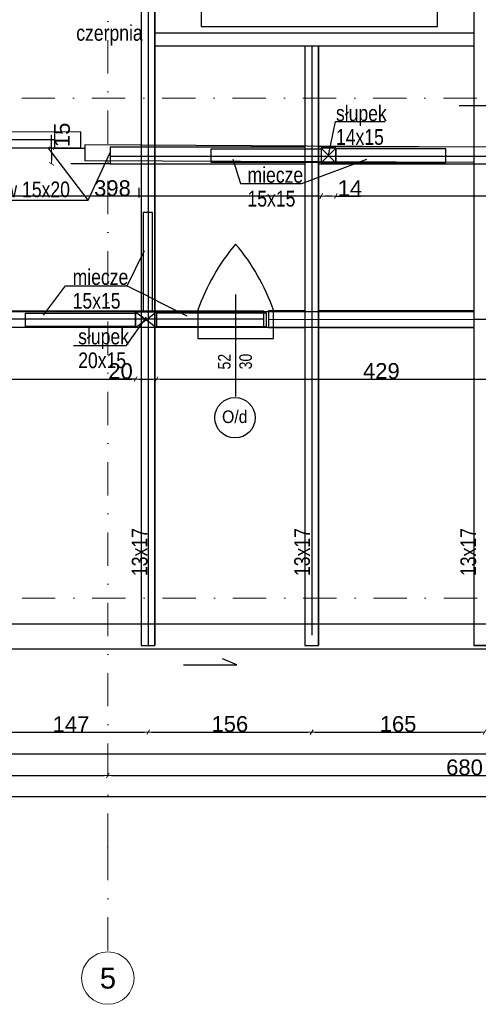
# Model space of a CAD drawing. Header units: millimetres. Extents: x 77315 to 2132699, y -120257 to -89040.
# Tile 44 of 56: x 642434 to 646808, y -120257 to -110870. Entities that reach past the tile are written whole.
import ezdxf

# ---------------------------------------------------------------- set-up
doc = ezdxf.new("R2010")
doc.units = ezdxf.units.MM
doc.header["$MEASUREMENT"] = 0
doc.linetypes.add('Dot & Dashed', pattern=[670.277762, 317.5, -176.388889, 0, -176.388874])
for name, color, linetype in [('A-OKNA-OPIS', 7, 'Continuous'), ('detalokna', 7, 'Continuous'), ('DIM MALY', 7, 'Continuous'), ('drewno', 7, 'Continuous'), ('opisy inne', 7, 'Continuous'), ('OSIE', 7, 'Continuous'), ('platew', 7, 'Continuous'), ('podwaliny', 7, 'Continuous'), ('RURY SPUSTOWE', 7, 'Continuous'), ('SCIANY_KONSTR', 7, 'Continuous'), ('Structural - Grid', 7, 'Continuous'), ('wiezba', 7, 'Continuous')]:
    doc.layers.add(name, color=color, linetype=linetype)
doc.styles.add('STYL_AUTOMATYCZNY_1', font='arial.ttf')
doc.styles.add('STYL_AUTOMATYCZNY_2', font='arial.ttf')
doc.styles.add('STYL_AUTOMATYCZNY_3', font='arial.ttf', dxfattribs={"width": 0.8})
doc.styles.add('STYL_AUTOMATYCZNY_6', font='arial.ttf', dxfattribs={"width": 0.9})
doc.dimstyles.new('STYL_AUTOMATYCZNY__8', dxfattribs={"dimtxt": 150, "dimasz": 34.231941, "dimexe": 0.18, "dimexo": 0.0625, "dimgap": 0, "dimtad": 1, "dimdec": 0, "dimlfac": 0.1, "dimzin": 0, "dimdsep": 46, "dimtxsty": 'STYL_AUTOMATYCZNY_2', "dimblk": 'ARROWHEAD_2', "dimblk1": 'ARROWHEAD_2', "dimblk2": 'ARROWHEAD_2', "dimcen": 0.09, "dimse1": 1, "dimse2": 1, "dimclrd": 5, "dimclre": 5, "dimclrt": 1, "dimadec": 0, "dimazin": 0, "dimtfac": 1, "dimtdec": 4, "dimtmove": 0, "dimatfit": 3, "dimfxl": 0, "dimtolj": 1, "dimtzin": 0, "dimarcsym": 0})
doc.dimstyles.new('STYL_AUTOMATYCZNY__9', dxfattribs={"dimtxt": 150, "dimasz": 34.231941, "dimexe": 0.18, "dimexo": 0.0625, "dimgap": 0, "dimtad": 1, "dimtih": 1, "dimtoh": 1, "dimdec": 0, "dimlfac": 0.1, "dimzin": 0, "dimdsep": 46, "dimtxsty": 'STYL_AUTOMATYCZNY_2', "dimblk": 'ARROWHEAD_2', "dimblk1": 'ARROWHEAD_2', "dimblk2": 'ARROWHEAD_2', "dimcen": 0.09, "dimse1": 1, "dimse2": 1, "dimclrd": 5, "dimclre": 5, "dimclrt": 1, "dimadec": 0, "dimazin": 0, "dimtfac": 1, "dimtdec": 4, "dimtmove": 0, "dimatfit": 3, "dimfxl": 0, "dimtolj": 1, "dimtzin": 0, "dimarcsym": 0})

# ---------------------------------------------------------------- blocks, each defined once
blk = doc.blocks.new('ARROWHEAD_2')
at = {"color": 0, "linetype": 'Continuous', "lineweight": 0}
for p, q in [((0, 0), (-1, 0)), ((-0.38, -0.66), (0.38, 0.66))]:
    blk.add_line(p, q, dxfattribs=at)
blk = doc.blocks.new('*D1088', base_point=(536116.7, -11361.7))
at = {"layer": 'Defpoints', "color": 0}
for p in [(643738.9, -113934.4), (643538.9, -113964.8), (643738.9, -114296.8)]:
    blk.add_point(p, dxfattribs=at)
at = {"layer": 'DIM MALY', "color": 5, "lineweight": -2}
for p, q in [((643504.7, -114296.8), (643287.8, -114296.8)), ((643538.9, -114296.8), (643504.7, -114296.8)), ((643573.1, -114296.8), (643704.7, -114296.8))]:
    blk.add_line(p, q, dxfattribs=at)
at = {"layer": 'DIM MALY', "color": 5, "lineweight": -2, "xscale": 34.23194115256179, "yscale": 34.23194115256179, "zscale": 34.23194115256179, "rotation": 180}
blk.add_blockref('ARROWHEAD_2', (643538.9, -114296.8), dxfattribs=at)
at = {"layer": 'DIM MALY', "color": 5, "lineweight": -2, "xscale": 34.23194115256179, "yscale": 34.23194115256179, "zscale": 34.23194115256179}
blk.add_blockref('ARROWHEAD_2', (643738.9, -114296.8), dxfattribs=at)
at = {"layer": 'DIM MALY', "color": 1, "insert": (643396.2, -114220.2), "char_height": 150, "attachment_point": 5, "style": 'STYL_AUTOMATYCZNY_2'}
blk.add_mtext('\\A1;20', dxfattribs=at)
blk = doc.blocks.new('*D1090', base_point=(536116.7, -11361.7))
at = {"layer": 'Defpoints', "color": 0}
for p in [(639586.7, -113738), (643538.9, -113964.4), (643538.9, -114296.4)]:
    blk.add_point(p, dxfattribs=at)
at = {"layer": 'DIM MALY', "color": 5, "lineweight": -2}
blk.add_line((639620.9, -114296.4), (643504.7, -114296.4), dxfattribs=at)
at = {"layer": 'DIM MALY', "color": 5, "lineweight": -2, "xscale": 34.23194115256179, "yscale": 34.23194115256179, "zscale": 34.23194115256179, "rotation": 180}
blk.add_blockref('ARROWHEAD_2', (639586.7, -114296.4), dxfattribs=at)
at = {"layer": 'DIM MALY', "color": 5, "lineweight": -2, "xscale": 34.23194115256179, "yscale": 34.23194115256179, "zscale": 34.23194115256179}
blk.add_blockref('ARROWHEAD_2', (643538.9, -114296.4), dxfattribs=at)
at = {"layer": 'DIM MALY', "color": 1, "insert": (641562.4, -114219.8), "char_height": 150, "attachment_point": 5, "style": 'STYL_AUTOMATYCZNY_2'}
blk.add_mtext('\\A1;395', dxfattribs=at)
blk = doc.blocks.new('*D1091', base_point=(536116.7, -11361.7))
at = {"layer": 'Defpoints', "color": 0}
for p in [(654168.9, -116129.6), (623888.9, -117689.9), (654168.9, -117868.4)]:
    blk.add_point(p, dxfattribs=at)
at = {"layer": 'DIM MALY', "color": 5, "lineweight": -2}
blk.add_line((623923.1, -117868.4), (654134.7, -117868.4), dxfattribs=at)
at = {"layer": 'DIM MALY', "color": 5, "lineweight": -2, "xscale": 34.23194115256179, "yscale": 34.23194115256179, "zscale": 34.23194115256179, "rotation": 180}
blk.add_blockref('ARROWHEAD_2', (623888.9, -117868.4), dxfattribs=at)
at = {"layer": 'DIM MALY', "color": 5, "lineweight": -2, "xscale": 34.23194115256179, "yscale": 34.23194115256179, "zscale": 34.23194115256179}
blk.add_blockref('ARROWHEAD_2', (654168.9, -117868.4), dxfattribs=at)
at = {"layer": 'DIM MALY', "color": 1, "insert": (639028.8, -117791.8), "char_height": 150, "attachment_point": 5, "style": 'STYL_AUTOMATYCZNY_2'}
blk.add_mtext('\\A1;3028', dxfattribs=at)
blk = doc.blocks.new('*D1126', base_point=(536116.7, -11361.7))
at = {"layer": 'Defpoints', "color": 0}
for p in [(642994.6, -112095.4), (642737.2, -112245.4), (643524.7, -112245.4)]:
    blk.add_point(p, dxfattribs=at)
at = {"layer": 'DIM MALY', "color": 5, "lineweight": -2}
for p, q in [((642737.2, -112095.4), (642737.2, -111968.2)), ((642737.2, -112129.6), (642737.2, -112211.1))]:
    blk.add_line(p, q, dxfattribs=at)
at = {"layer": 'DIM MALY', "color": 5, "lineweight": -2, "xscale": 34.23194115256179, "yscale": 34.23194115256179, "zscale": 34.23194115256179}
for p, rotation in [((642737.2, -112095.4), 90), ((642737.2, -112245.4), 270)]:
    blk.add_blockref('ARROWHEAD_2', p, dxfattribs=dict(at, rotation=rotation))
at = {"layer": 'DIM MALY', "color": 1, "insert": (642838.2, -111968.2), "char_height": 150, "attachment_point": 5, "rotation": 90, "style": 'STYL_AUTOMATYCZNY_2'}
blk.add_mtext('\\A1;15', dxfattribs=at)
blk = doc.blocks.new('*D1228', base_point=(536116.7, -11361.7))
at = {"layer": 'Defpoints', "color": 0}
for p in [(643738.9, -113934.4), (648028.9, -113942.9), (648028.9, -114296.4)]:
    blk.add_point(p, dxfattribs=at)
at = {"layer": 'DIM MALY', "color": 5, "lineweight": -2}
blk.add_line((643773.1, -114296.4), (647994.6, -114296.4), dxfattribs=at)
at = {"layer": 'DIM MALY', "color": 5, "lineweight": -2, "xscale": 34.23194115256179, "yscale": 34.23194115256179, "zscale": 34.23194115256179, "rotation": 180}
blk.add_blockref('ARROWHEAD_2', (643738.9, -114296.4), dxfattribs=at)
at = {"layer": 'DIM MALY', "color": 5, "lineweight": -2, "xscale": 34.23194115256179, "yscale": 34.23194115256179, "zscale": 34.23194115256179}
blk.add_blockref('ARROWHEAD_2', (648028.9, -114296.4), dxfattribs=at)
at = {"layer": 'DIM MALY', "color": 1, "insert": (645883.5, -114219.8), "char_height": 150, "attachment_point": 5, "style": 'STYL_AUTOMATYCZNY_2'}
blk.add_mtext('\\A1;429', dxfattribs=at)
blk = doc.blocks.new('*D1254', base_point=(536116.7, -11361.7))
at = {"layer": 'Defpoints', "color": 0}
for p in [(645309.4, -112329), (645449.4, -112317.8), (645309.4, -112551.1)]:
    blk.add_point(p, dxfattribs=at)
at = {"layer": 'DIM MALY', "color": 5, "lineweight": -2}
for p, q in [((645415.2, -112551.1), (645343.6, -112551.1)), ((645449.4, -112551.1), (645483.6, -112551.1)), ((645483.6, -112551.1), (645683.8, -112551.1))]:
    blk.add_line(p, q, dxfattribs=at)
at = {"layer": 'DIM MALY', "color": 5, "lineweight": -2, "xscale": 34.23194115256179, "yscale": 34.23194115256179, "zscale": 34.23194115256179, "rotation": 180}
blk.add_blockref('ARROWHEAD_2', (645309.4, -112551.1), dxfattribs=at)
at = {"layer": 'DIM MALY', "color": 5, "lineweight": -2, "xscale": 34.23194115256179, "yscale": 34.23194115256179, "zscale": 34.23194115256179}
blk.add_blockref('ARROWHEAD_2', (645449.4, -112551.1), dxfattribs=at)
at = {"layer": 'DIM MALY', "color": 1, "insert": (645583.7, -112475.8), "char_height": 150, "attachment_point": 5, "style": 'STYL_AUTOMATYCZNY_2'}
blk.add_mtext('\\A1;14', dxfattribs=at)
blk = doc.blocks.new('*D1255', base_point=(536116.7, -11361.7))
at = {"layer": 'Defpoints', "color": 0}
for p in [(641329.8, -112146.9), (645309.4, -112311.8), (641329.8, -112553.7)]:
    blk.add_point(p, dxfattribs=at)
at = {"layer": 'DIM MALY', "color": 5, "lineweight": -2}
blk.add_line((645275.1, -112553.7), (641364.1, -112553.7), dxfattribs=at)
at = {"layer": 'DIM MALY', "color": 5, "lineweight": -2, "xscale": 34.23194115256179, "yscale": 34.23194115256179, "zscale": 34.23194115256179, "rotation": 180}
blk.add_blockref('ARROWHEAD_2', (641329.8, -112553.7), dxfattribs=at)
at = {"layer": 'DIM MALY', "color": 5, "lineweight": -2, "xscale": 34.23194115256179, "yscale": 34.23194115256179, "zscale": 34.23194115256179}
blk.add_blockref('ARROWHEAD_2', (645309.4, -112553.7), dxfattribs=at)
at = {"layer": 'DIM MALY', "color": 1, "insert": (643319.2, -112477.1), "char_height": 150, "attachment_point": 5, "style": 'STYL_AUTOMATYCZNY_2'}
blk.add_mtext('\\A1;398', dxfattribs=at)
blk = doc.blocks.new('*D1427', base_point=(536116.7, -11361.7))
at = {"layer": 'Defpoints', "color": 0}
for p in [(646867.6, -117661.9), (646867.6, -117809.2), (645218.9, -117973.4)]:
    blk.add_point(p, dxfattribs=at)
at = {"layer": 'DIM MALY', "color": 5, "lineweight": -2}
blk.add_line((645253.1, -117661.9), (646833.4, -117661.9), dxfattribs=at)
at = {"layer": 'DIM MALY', "color": 5, "lineweight": -2, "xscale": 34.23194115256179, "yscale": 34.23194115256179, "zscale": 34.23194115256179, "rotation": 180}
blk.add_blockref('ARROWHEAD_2', (645218.9, -117661.9), dxfattribs=at)
at = {"layer": 'DIM MALY', "color": 5, "lineweight": -2, "xscale": 34.23194115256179, "yscale": 34.23194115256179, "zscale": 34.23194115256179}
blk.add_blockref('ARROWHEAD_2', (646867.6, -117661.9), dxfattribs=at)
at = {"layer": 'DIM MALY', "color": 1, "insert": (646042.9, -117585.3), "char_height": 150, "attachment_point": 5, "style": 'STYL_AUTOMATYCZNY_2'}
blk.add_mtext('\\A1;165', dxfattribs=at)
blk = doc.blocks.new('*D1432', base_point=(536116.7, -11361.7))
at = {"layer": 'Defpoints', "color": 0}
for p in [(645218.9, -117661.9), (643659.3, -117757), (645218.9, -117973.4)]:
    blk.add_point(p, dxfattribs=at)
at = {"layer": 'DIM MALY', "color": 5, "lineweight": -2}
blk.add_line((643693.5, -117661.9), (645184.7, -117661.9), dxfattribs=at)
at = {"layer": 'DIM MALY', "color": 5, "lineweight": -2, "xscale": 34.23194115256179, "yscale": 34.23194115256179, "zscale": 34.23194115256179, "rotation": 180}
blk.add_blockref('ARROWHEAD_2', (643659.3, -117661.9), dxfattribs=at)
at = {"layer": 'DIM MALY', "color": 5, "lineweight": -2, "xscale": 34.23194115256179, "yscale": 34.23194115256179, "zscale": 34.23194115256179}
blk.add_blockref('ARROWHEAD_2', (645218.9, -117661.9), dxfattribs=at)
at = {"layer": 'DIM MALY', "color": 1, "insert": (644438.7, -117585.3), "char_height": 150, "attachment_point": 5, "style": 'STYL_AUTOMATYCZNY_2'}
blk.add_mtext('\\A1;156', dxfattribs=at)
blk = doc.blocks.new('*D1433', base_point=(536116.7, -11361.7))
at = {"layer": 'Defpoints', "color": 0}
for p in [(646867.6, -117661.9), (646867.6, -117809.2), (645218.9, -117973.4)]:
    blk.add_point(p, dxfattribs=at)
at = {"layer": 'DIM MALY', "color": 5, "lineweight": -2}
blk.add_line((645253.1, -117661.9), (646833.4, -117661.9), dxfattribs=at)
at = {"layer": 'DIM MALY', "color": 5, "lineweight": -2, "xscale": 34.23194115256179, "yscale": 34.23194115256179, "zscale": 34.23194115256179, "rotation": 180}
blk.add_blockref('ARROWHEAD_2', (645218.9, -117661.9), dxfattribs=at)
at = {"layer": 'DIM MALY', "color": 5, "lineweight": -2, "xscale": 34.23194115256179, "yscale": 34.23194115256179, "zscale": 34.23194115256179}
blk.add_blockref('ARROWHEAD_2', (646867.6, -117661.9), dxfattribs=at)
at = {"layer": 'DIM MALY', "color": 1, "insert": (646042.9, -117585.3), "char_height": 150, "attachment_point": 5, "style": 'STYL_AUTOMATYCZNY_2'}
blk.add_mtext('\\A1;165', dxfattribs=at)
blk = doc.blocks.new('*D1454', base_point=(536116.7, -11361.7))
at = {"layer": 'Defpoints', "color": 0}
for p in [(643659.3, -117661.9), (642188.9, -117779.7), (643659.3, -117757)]:
    blk.add_point(p, dxfattribs=at)
at = {"layer": 'DIM MALY', "color": 5, "lineweight": -2}
blk.add_line((642223.2, -117661.9), (643625, -117661.9), dxfattribs=at)
at = {"layer": 'DIM MALY', "color": 5, "lineweight": -2, "xscale": 34.23194115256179, "yscale": 34.23194115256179, "zscale": 34.23194115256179, "rotation": 180}
blk.add_blockref('ARROWHEAD_2', (642188.9, -117661.9), dxfattribs=at)
at = {"layer": 'DIM MALY', "color": 5, "lineweight": -2, "xscale": 34.23194115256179, "yscale": 34.23194115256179, "zscale": 34.23194115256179}
blk.add_blockref('ARROWHEAD_2', (643659.3, -117661.9), dxfattribs=at)
at = {"layer": 'DIM MALY', "color": 1, "insert": (642923.7, -117586.6), "char_height": 150, "attachment_point": 5, "style": 'STYL_AUTOMATYCZNY_2'}
blk.add_mtext('\\A1;147', dxfattribs=at)
blk = doc.blocks.new('*D1455', base_point=(536116.7, -11361.7))
at = {"layer": 'Defpoints', "color": 0}
for p in [(645218.9, -117661.9), (643659.3, -117757), (645218.9, -117973.4)]:
    blk.add_point(p, dxfattribs=at)
at = {"layer": 'DIM MALY', "color": 5, "lineweight": -2}
blk.add_line((643693.5, -117661.9), (645184.7, -117661.9), dxfattribs=at)
at = {"layer": 'DIM MALY', "color": 5, "lineweight": -2, "xscale": 34.23194115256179, "yscale": 34.23194115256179, "zscale": 34.23194115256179, "rotation": 180}
blk.add_blockref('ARROWHEAD_2', (643659.3, -117661.9), dxfattribs=at)
at = {"layer": 'DIM MALY', "color": 5, "lineweight": -2, "xscale": 34.23194115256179, "yscale": 34.23194115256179, "zscale": 34.23194115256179}
blk.add_blockref('ARROWHEAD_2', (645218.9, -117661.9), dxfattribs=at)
at = {"layer": 'DIM MALY', "color": 1, "insert": (644438.7, -117585.3), "char_height": 150, "attachment_point": 5, "style": 'STYL_AUTOMATYCZNY_2'}
blk.add_mtext('\\A1;156', dxfattribs=at)
blk = doc.blocks.new('*D1456', base_point=(536116.7, -11361.7))
at = {"layer": 'Defpoints', "color": 0}
for p in [(646867.6, -117661.9), (646867.6, -117809.2), (645218.9, -117973.4)]:
    blk.add_point(p, dxfattribs=at)
at = {"layer": 'DIM MALY', "color": 5, "lineweight": -2}
blk.add_line((645253.1, -117661.9), (646833.4, -117661.9), dxfattribs=at)
at = {"layer": 'DIM MALY', "color": 5, "lineweight": -2, "xscale": 34.23194115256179, "yscale": 34.23194115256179, "zscale": 34.23194115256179, "rotation": 180}
blk.add_blockref('ARROWHEAD_2', (645218.9, -117661.9), dxfattribs=at)
at = {"layer": 'DIM MALY', "color": 5, "lineweight": -2, "xscale": 34.23194115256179, "yscale": 34.23194115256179, "zscale": 34.23194115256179}
blk.add_blockref('ARROWHEAD_2', (646867.6, -117661.9), dxfattribs=at)
at = {"layer": 'DIM MALY', "color": 1, "insert": (646042.9, -117585.3), "char_height": 150, "attachment_point": 5, "style": 'STYL_AUTOMATYCZNY_2'}
blk.add_mtext('\\A1;165', dxfattribs=at)
blk = doc.blocks.new('*D1567', base_point=(536116.7, -11361.7))
at = {"layer": 'Defpoints', "color": 0}
for p in [(643659.3, -117661.9), (642188.9, -117779.7), (643659.3, -117757)]:
    blk.add_point(p, dxfattribs=at)
at = {"layer": 'DIM MALY', "color": 5, "lineweight": -2}
blk.add_line((642223.2, -117661.9), (643625, -117661.9), dxfattribs=at)
at = {"layer": 'DIM MALY', "color": 5, "lineweight": -2, "xscale": 34.23194115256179, "yscale": 34.23194115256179, "zscale": 34.23194115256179, "rotation": 180}
blk.add_blockref('ARROWHEAD_2', (642188.9, -117661.9), dxfattribs=at)
at = {"layer": 'DIM MALY', "color": 5, "lineweight": -2, "xscale": 34.23194115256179, "yscale": 34.23194115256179, "zscale": 34.23194115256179}
blk.add_blockref('ARROWHEAD_2', (643659.3, -117661.9), dxfattribs=at)
at = {"layer": 'DIM MALY', "color": 1, "insert": (642923.7, -117586.6), "char_height": 150, "attachment_point": 5, "style": 'STYL_AUTOMATYCZNY_2'}
blk.add_mtext('\\A1;147', dxfattribs=at)
blk = doc.blocks.new('*D1568', base_point=(536116.7, -11361.7))
at = {"layer": 'Defpoints', "color": 0}
for p in [(645218.9, -117661.9), (643659.3, -117757), (645218.9, -117973.4)]:
    blk.add_point(p, dxfattribs=at)
at = {"layer": 'DIM MALY', "color": 5, "lineweight": -2}
blk.add_line((643693.5, -117661.9), (645184.7, -117661.9), dxfattribs=at)
at = {"layer": 'DIM MALY', "color": 5, "lineweight": -2, "xscale": 34.23194115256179, "yscale": 34.23194115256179, "zscale": 34.23194115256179, "rotation": 180}
blk.add_blockref('ARROWHEAD_2', (643659.3, -117661.9), dxfattribs=at)
at = {"layer": 'DIM MALY', "color": 5, "lineweight": -2, "xscale": 34.23194115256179, "yscale": 34.23194115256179, "zscale": 34.23194115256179}
blk.add_blockref('ARROWHEAD_2', (645218.9, -117661.9), dxfattribs=at)
at = {"layer": 'DIM MALY', "color": 1, "insert": (644438.7, -117585.3), "char_height": 150, "attachment_point": 5, "style": 'STYL_AUTOMATYCZNY_2'}
blk.add_mtext('\\A1;156', dxfattribs=at)
blk = doc.blocks.new('*D1569', base_point=(536116.7, -11361.7))
at = {"layer": 'Defpoints', "color": 0}
for p in [(646867.6, -117661.9), (646867.6, -117809.2), (645218.9, -117973.4)]:
    blk.add_point(p, dxfattribs=at)
at = {"layer": 'DIM MALY', "color": 5, "lineweight": -2}
blk.add_line((645253.1, -117661.9), (646833.4, -117661.9), dxfattribs=at)
at = {"layer": 'DIM MALY', "color": 5, "lineweight": -2, "xscale": 34.23194115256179, "yscale": 34.23194115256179, "zscale": 34.23194115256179, "rotation": 180}
blk.add_blockref('ARROWHEAD_2', (645218.9, -117661.9), dxfattribs=at)
at = {"layer": 'DIM MALY', "color": 5, "lineweight": -2, "xscale": 34.23194115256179, "yscale": 34.23194115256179, "zscale": 34.23194115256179}
blk.add_blockref('ARROWHEAD_2', (646867.6, -117661.9), dxfattribs=at)
at = {"layer": 'DIM MALY', "color": 1, "insert": (646042.9, -117585.3), "char_height": 150, "attachment_point": 5, "style": 'STYL_AUTOMATYCZNY_2'}
blk.add_mtext('\\A1;165', dxfattribs=at)
blk = doc.blocks.new('*D1585', base_point=(536116.7, -11361.7))
at = {"layer": 'Defpoints', "color": 0}
for p in [(643274.8, -118074.9), (638083.9, -119756.7), (643274.8, -119756.7)]:
    blk.add_point(p, dxfattribs=at)
at = {"layer": 'DIM MALY', "color": 5, "lineweight": -2}
blk.add_line((638118.1, -118074.9), (643240.6, -118074.9), dxfattribs=at)
at = {"layer": 'DIM MALY', "color": 5, "lineweight": -2, "xscale": 34.23194115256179, "yscale": 34.23194115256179, "zscale": 34.23194115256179, "rotation": 180}
blk.add_blockref('ARROWHEAD_2', (638083.9, -118074.9), dxfattribs=at)
at = {"layer": 'DIM MALY', "color": 5, "lineweight": -2, "xscale": 34.23194115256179, "yscale": 34.23194115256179, "zscale": 34.23194115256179}
blk.add_blockref('ARROWHEAD_2', (643274.8, -118074.9), dxfattribs=at)
at = {"layer": 'DIM MALY', "color": 1, "insert": (640679, -117998.4), "char_height": 150, "attachment_point": 5, "style": 'STYL_AUTOMATYCZNY_2'}
blk.add_mtext('\\A1;519', dxfattribs=at)
blk = doc.blocks.new('*D1586', base_point=(536116.7, -11361.7))
at = {"layer": 'Defpoints', "color": 0}
for p in [(650078.9, -118074.9), (643274.8, -119756.7), (650078.9, -119756.7)]:
    blk.add_point(p, dxfattribs=at)
at = {"layer": 'DIM MALY', "color": 5, "lineweight": -2}
blk.add_line((643309, -118074.9), (650044.7, -118074.9), dxfattribs=at)
at = {"layer": 'DIM MALY', "color": 5, "lineweight": -2, "xscale": 34.23194115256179, "yscale": 34.23194115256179, "zscale": 34.23194115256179, "rotation": 180}
blk.add_blockref('ARROWHEAD_2', (643274.8, -118074.9), dxfattribs=at)
at = {"layer": 'DIM MALY', "color": 5, "lineweight": -2, "xscale": 34.23194115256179, "yscale": 34.23194115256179, "zscale": 34.23194115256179}
blk.add_blockref('ARROWHEAD_2', (650078.9, -118074.9), dxfattribs=at)
at = {"layer": 'DIM MALY', "color": 1, "insert": (646676.5, -117998.4), "char_height": 150, "attachment_point": 5, "style": 'STYL_AUTOMATYCZNY_2'}
blk.add_mtext('\\A1;680', dxfattribs=at)
blk = doc.blocks.new('*D1638', base_point=(536116.7, -11361.7))
at = {"layer": 'Defpoints', "color": 0}
for p in [(645449.4, -112300.6), (649468.8, -112329), (645449.4, -112551.1)]:
    blk.add_point(p, dxfattribs=at)
at = {"layer": 'DIM MALY', "color": 5, "lineweight": -2}
blk.add_line((649434.6, -112551.1), (645483.6, -112551.1), dxfattribs=at)
at = {"layer": 'DIM MALY', "color": 5, "lineweight": -2, "xscale": 34.23194115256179, "yscale": 34.23194115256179, "zscale": 34.23194115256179, "rotation": 180}
blk.add_blockref('ARROWHEAD_2', (645449.4, -112551.1), dxfattribs=at)
at = {"layer": 'DIM MALY', "color": 5, "lineweight": -2, "xscale": 34.23194115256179, "yscale": 34.23194115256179, "zscale": 34.23194115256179}
blk.add_blockref('ARROWHEAD_2', (649468.8, -112551.1), dxfattribs=at)
at = {"layer": 'DIM MALY', "color": 1, "insert": (647458.7, -112474.5), "char_height": 150, "attachment_point": 5, "style": 'STYL_AUTOMATYCZNY_2'}
blk.add_mtext('\\A1;402', dxfattribs=at)
blk = doc.blocks.new('*D1700', base_point=(536116.7, -11361.7))
at = {"layer": 'Defpoints', "color": 0}
for p in [(623533.9, -116462.9), (654513.9, -116866.9), (654513.9, -118274.9)]:
    blk.add_point(p, dxfattribs=at)
at = {"layer": 'DIM MALY', "color": 5, "lineweight": -2}
blk.add_line((623568.1, -118274.9), (654479.7, -118274.9), dxfattribs=at)
at = {"layer": 'DIM MALY', "color": 5, "lineweight": -2, "xscale": 34.23194115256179, "yscale": 34.23194115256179, "zscale": 34.23194115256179, "rotation": 180}
blk.add_blockref('ARROWHEAD_2', (623533.9, -118274.9), dxfattribs=at)
at = {"layer": 'DIM MALY', "color": 5, "lineweight": -2, "xscale": 34.23194115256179, "yscale": 34.23194115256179, "zscale": 34.23194115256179}
blk.add_blockref('ARROWHEAD_2', (654513.9, -118274.9), dxfattribs=at)
at = {"layer": 'DIM MALY', "color": 1, "insert": (639023.8, -118198.3), "char_height": 150, "attachment_point": 5, "style": 'STYL_AUTOMATYCZNY_2'}
blk.add_mtext('\\A1;3098', dxfattribs=at)

msp = doc.modelspace()

# ---------------------------------------------------------------- linework, layer by layer
at = {"layer": 'A-OKNA-OPIS'}
msp.add_line((644493.9, -113491.2), (644493.9, -114461.5), dxfattribs=at)
msp.add_circle((644487.6, -114664.5), 193, dxfattribs=at)
at = {"layer": 'DIM MALY'}
for p, q in [((642766.6, -112095.4), (643055.9, -112095.4)), ((643298.7, -112245.3), (642921.6, -112245.3)), ((645153.9, -116836.4), (645283.9, -116836.4))]:
    msp.add_line(p, q, dxfattribs=at)
at = {"layer": 'opisy inne'}
msp.add_line((643086.2, -112591.8), (643298.7, -112137), dxfattribs=at)
for points in [[(645379.4, -112165.3), (645446.4, -111839.3), (645919, -111839.3)], [(641812.1, -112591.8), (643086.2, -112591.8), (642708.3, -112095.5)], [(644466.8, -112200.6), (644538.8, -112432.6), (645126.7, -112432.6), (645745.9, -112200.6)]]:
    msp.add_lwpolyline(points, dxfattribs=at)
at = {"layer": 'OSIE'}
for p, q in [((645218.9, -111118), (645218.9, -116736.4)), ((642766.6, -112015.4), (631135, -112048.8))]:
    msp.add_line(p, q, dxfattribs=at)
at = {"layer": 'platew'}
for p, q in [((643013.1, -111940.1), (628335.6, -111974.6)), ((643013.1, -111940.1), (643013.1, -112090.4)), ((643054.9, -112064), (643054.9, -112214.2)), ((643013.1, -112090.4), (628335.6, -112147.5))]:
    msp.add_line(p, q, dxfattribs=at)
at = {"layer": 'podwaliny'}
for points in [[(640833.9, -111940.9), (642766.6, -111935.4), (642766.6, -112095.4), (640833.9, -112101.2)], [(645153.9, -113645.5), (644807.4, -113645.5), (644807.4, -113805.5), (645153.9, -113805.5)]]:
    msp.add_lwpolyline(points, dxfattribs=at)
at = {"layer": 'RURY SPUSTOWE'}
msp.add_lwpolyline([(643998.2, -117021.6), (644505.1, -117021.6), (644367.5, -116961.9)], dxfattribs=at)
at = {"layer": 'SCIANY_KONSTR'}
msp.add_lwpolyline([(644164.5, -110933.9), (646418.9, -110933.9), (646418.9, -110423.9), (644164.5, -110423.9)], close=True, dxfattribs=at)
at = {"layer": 'Structural - Grid', "linetype": 'Dot & Dashed', "lineweight": 15}
for q in [(643274.8, -101901.3), (643274.8, -119756.7)]:
    msp.add_line((643274.8, -118756.7), q, dxfattribs=at)
at = {"layer": 'Structural - Grid', "linetype": 'Continuous', "lineweight": 15}
msp.add_circle((643274.8, -120006.7), 250, dxfattribs=at)
at = {"layer": 'Structural - Grid', "linetype": 'Dot & Dashed', "lineweight": 15}
msp.add_point((643274.8, -118756.7), dxfattribs=at)
msp.add_point((643274.8, -118756.7), dxfattribs=at)
at = {"layer": 'wiezba'}
for p, q in [((645153.9, -111118), (645153.9, -116836.4)), ((645153.9, -111118), (645153.9, -116836.4)), ((645283.9, -111118), (645283.9, -116836.4)), ((645283.9, -116836.4), (645283.9, -111118)), ((645309.4, -112235.3), (645449.4, -112095.3)), ((645309.4, -112095.3), (645449.4, -112235.3)), ((645153.9, -116836.4), (645283.9, -116836.4))]:
    msp.add_line(p, q, dxfattribs=at)
for points in [[(645309.4, -112230.8), (644259.4, -112230.8), (644259.4, -112100.8), (645309.4, -112100.8)], [(645309.4, -112235.3), (645449.4, -112235.3), (645449.4, -112095.3), (645309.4, -112095.3)], [(645449.4, -112230.8), (646499.4, -112230.8), (646499.4, -112100.8), (645449.4, -112100.8)], [(643538.9, -113796.4), (642488.9, -113796.4), (642488.9, -113666.4), (643538.9, -113666.4)]]:
    msp.add_lwpolyline(points, close=True, dxfattribs=at)
msp.add_lwpolyline([(644853.9, -113909.4), (644853.9, -113638.3, 0.092617), (644493.9, -113009.4, 0.092617), (644133.9, -113638.3), (644133.9, -113909.4)], format="xyb", close=True, dxfattribs=at)

# ---------------------------------------------------------------- texts
at = {"layer": 'A-OKNA-OPIS', "char_height": 120, "attachment_point": 5, "rotation": 90, "style": 'STYL_AUTOMATYCZNY_3'}
for s, insert in [('\\A1;{\\pqc;\\fArial|b0|i0|c238|p0;\\W0.800000;52}', (644386.5, -114130.1)), ('\\A1;{\\pqc;\\fArial|b0|i0|c238|p0;\\W0.800000;30}', (644589.7, -114128.9))]:
    msp.add_mtext(s, dxfattribs=dict(at, insert=insert))
at = {"layer": 'A-OKNA-OPIS', "insert": (644485.6, -114656.2), "char_height": 120, "attachment_point": 5, "style": 'STYL_AUTOMATYCZNY_6'}
msp.add_mtext('\\A1;{\\pqc;\\fArial|b0|i0|c238|p0;\\W0.900000;O/d}', dxfattribs=at)
at = {"layer": 'opisy inne', "char_height": 150, "attachment_point": 1, "line_spacing_factor": 0.906268, "style": 'STYL_AUTOMATYCZNY_3'}
for s, insert in [('\\A1;{\\pql;\\fArial|b0|i0|c238|p0;\\W0.800000;słupek\\P\\pql;\\fArial|b0|i0|c238|p0;\\W0.800000;14x15}', (645450.6, -111686.8)), ('\\A1;{\\pql;\\fArial|b0|i0|c238|p0;\\W0.800000;miecze    \\P\\pql;\\fArial|b0|i0|c238|p0;\\W0.800000;15x15}', (644606.9, -112274.7)), ('\\A1;{\\pql;\\fArial|b0|i0|c238|p0;\\W0.800000;miecze    \\P\\pql;\\fArial|b0|i0|c238|p0;\\W0.800000;15x15}', (642939.5, -113247.8))]:
    msp.add_mtext(s, dxfattribs=dict(at, insert=insert))
at = {"layer": 'opisy inne', "insert": (642419.9, -112510.5), "char_height": 150, "attachment_point": 5, "style": 'STYL_AUTOMATYCZNY_3'}
msp.add_mtext('\\A1;{\\pqc;\\fArial|b0|i0|c238|p0;\\W0.800000;płatew 15x20}', dxfattribs=at)
at = {"layer": 'opisy inne', "insert": (645128.4, -115945.4), "char_height": 150, "attachment_point": 5, "rotation": 90, "style": 'STYL_AUTOMATYCZNY_3'}
msp.add_mtext('\\A1;{\\pqc;\\fArial|b0|i0|c238|p0;\\W0.800000;13x17}', dxfattribs=at)
at = {"layer": 'Structural - Grid', "lineweight": 15, "insert": (643198.5, -119906.7), "char_height": 200, "attachment_point": 1, "style": 'STYL_AUTOMATYCZNY_1'}
msp.add_mtext('\\A1;{\\pql;\\pt0;\\fArial|b0|i0|c238|p0;\\W1.000000;5}', dxfattribs=at)

# ---------------------------------------------------------------- dimensions: what is measured, and where the dimension line sits
at = {"layer": 'DIM MALY'}
dim = msp.add_linear_dim(base=(642737.2, -112245.4), p1=(642994.6, -112095.4), p2=(643524.7, -112245.4), angle=270, dimstyle='STYL_AUTOMATYCZNY__8', dxfattribs=at)
dim.commit()
dim.dimension.update_dxf_attribs({"geometry": '*D1126', "text_midpoint": (642838.2, -111968.2), "dimtype": 160, "text_rotation": 90})
dim = msp.add_linear_dim(base=(645309.4, -112551.1), p1=(645449.4, -112317.8), p2=(645309.4, -112329), angle=180, dimstyle='STYL_AUTOMATYCZNY__9', dxfattribs=at)
dim.commit()
dim.dimension.update_dxf_attribs({"geometry": '*D1254', "text_midpoint": (645583.7, -112551.1), "dimtype": 160})
for base, p1, p2, picture, middle in [((643659.3, -117661.9), (642188.9, -117779.7), (643659.3, -117757), '*D1454', (642923.7, -117661.9)), ((643659.3, -117661.9), (642188.9, -117779.7), (643659.3, -117757), '*D1567', (642923.7, -117661.9)), ((645218.9, -117661.9), (643659.3, -117757), (645218.9, -117973.4), '*D1432', (644438.7, -117661.9)), ((645218.9, -117661.9), (643659.3, -117757), (645218.9, -117973.4), '*D1455', (644438.7, -117661.9)), ((645218.9, -117661.9), (643659.3, -117757), (645218.9, -117973.4), '*D1568', (644438.7, -117661.9)), ((646867.6, -117661.9), (645218.9, -117973.4), (646867.6, -117809.2), '*D1427', (646042.9, -117661.9)), ((646867.6, -117661.9), (645218.9, -117973.4), (646867.6, -117809.2), '*D1433', (646042.9, -117661.9)), ((646867.6, -117661.9), (645218.9, -117973.4), (646867.6, -117809.2), '*D1456', (646042.9, -117661.9)), ((646867.6, -117661.9), (645218.9, -117973.4), (646867.6, -117809.2), '*D1569', (646042.9, -117661.9)), ((643274.8, -118074.9), (638083.9, -119756.7), (643274.8, -119756.7), '*D1585', (640679, -118074.9)), ((650078.9, -118074.9), (643274.8, -119756.7), (650078.9, -119756.7), '*D1586', (646676.5, -118074.9))]:
    dim = msp.add_linear_dim(base=base, p1=p1, p2=p2, dimstyle='STYL_AUTOMATYCZNY__9', dxfattribs=at)
    dim.commit()
    dim.dimension.update_dxf_attribs({"geometry": picture, "text_midpoint": middle, "dimtype": 160})

# ---------------------------------------------------------------- wipeouts: each hides what was drawn before it
at = {"ltscale": 2612543.826000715}
msp.add_wipeout([(643724.3, -104546.9), (643594.3, -104546.9), (643594.3, -116836.4), (643724.3, -116836.4)], dxfattribs=at).dxf.layer = 'drewno'
at = {"ltscale": 2625039.325442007}
msp.add_wipeout([(646763.9, -104546.9), (646763.9, -116836.4), (646893.9, -116836.4), (646893.9, -104546.9)], dxfattribs=at).dxf.layer = 'drewno'

# ---------------------------------------------------------------- next in the draw order: linework, layer by layer
msp.add_line((647630.9, -111690.7), (646624.5, -111690.7))
at = {"layer": 'detalokna'}
msp.add_lwpolyline([(623533.9, -112624.5), (623533.9, -116866.8), (654513.9, -116866.9), (654513.9, -104516.9), (623507, -104516.9), (623507, -108914.5)], dxfattribs=at)
at = {"layer": 'DIM MALY'}
msp.add_line((643573.9, -112565.5), (643573.9, -112474.5), dxfattribs=at)
at = {"layer": 'drewno', "flags": 128}
for points in [[(643724.3, -104546.9), (643594.3, -104546.9), (643594.3, -116836.4), (643724.3, -116836.4)], [(646763.9, -104546.9), (646763.9, -116836.4), (646893.9, -116836.4), (646893.9, -104546.9)]]:
    msp.add_lwpolyline(points, close=True, dxfattribs=at)
at = {"layer": 'opisy inne'}
msp.add_line((643459.3, -113405.7), (644027.6, -113693.4), dxfattribs=at)
for points in [[(642661.1, -113685.5), (642871.3, -113405.7), (643459.3, -113405.7), (643624, -113069.3)], [(643639.8, -113705.4), (643448.1, -113977.7), (642946.2, -113977.7)]]:
    msp.add_lwpolyline(points, dxfattribs=at)
at = {"layer": 'OSIE'}
for p, q in [((643659.3, -104610.4), (643659.3, -116836.9)), ((651108.9, -112174.6), (643298.7, -112174.6)), ((644759.3, -113725.4), (623888.9, -113725.5)), ((654168.9, -113725.4), (644807.4, -113730.5)), ((654243.9, -116632.2), (624012.2, -116632.2))]:
    msp.add_line(p, q, dxfattribs=at)
at = {"layer": 'platew'}
for p, q in [((646763.9, -112085.3), (643054.9, -112064)), ((646763.9, -112231.8), (643054.9, -112214.2)), ((646763.9, -113654.6), (627038.5, -113650.6)), ((646763.9, -113804.6), (626894, -113800.6))]:
    msp.add_line(p, q, dxfattribs=at)
at = {"layer": 'podwaliny'}
for points in [[(645153.9, -112084.1), (643298.7, -112085.3), (643298.7, -112245.3)], [(649387.3, -112081.4), (645283.9, -112084)], [(643298.7, -112245.3), (645153.9, -112245.3)], [(645283.9, -112245.3), (649453.9, -112245.3)], [(640833.9, -113645.4), (644759.3, -113645.4), (644759.3, -113805.4), (640833.9, -113805.4)], [(646763.9, -113645.5), (645283.9, -113645.5)], [(645283.9, -113805.5), (646763.9, -113805.5)]]:
    msp.add_lwpolyline(points, dxfattribs=at)
at = {"layer": 'Structural - Grid', "linetype": 'Dot & Dashed', "lineweight": 15}
for p, q in [((654837.9, -111616.6), (616893.5, -111616.6)), ((654841.1, -116383.5), (616896.7, -116383.5))]:
    msp.add_line(p, q, dxfattribs=at)
at = {"layer": 'wiezba'}
for p, q in [((643594.3, -104546.9), (643594.3, -116836.4)), ((643724.3, -104546.9), (643724.3, -116836.4)), ((646763.9, -104546.9), (646763.9, -116836.4)), ((643724.3, -110994.1), (646763.9, -110994.1)), ((643724.3, -111118), (646763.9, -111118)), ((643539, -113654.9), (643739, -113804.9)), ((643539, -113804.9), (643739, -113654.9)), ((643594.3, -116836.4), (643724.3, -116836.4)), ((646893.9, -116836.4), (646763.9, -116836.4))]:
    msp.add_line(p, q, dxfattribs=at)
for points in [[(643700.9, -113654), (643700.9, -112708.9), (643610.9, -112708.9), (643610.9, -113653.9)], [(643539, -113654.9), (643739, -113654.9), (643739, -113804.9), (643539, -113804.9)], [(643739, -113796.4), (644789, -113796.4), (644789, -113666.4), (643739, -113666.4)]]:
    msp.add_lwpolyline(points, close=True, dxfattribs=at)

# ---------------------------------------------------------------- next in the draw order: texts
at = {"layer": 'opisy inne', "insert": (642974, -110920.9), "char_height": 150, "attachment_point": 1, "style": 'STYL_AUTOMATYCZNY_3'}
msp.add_mtext('\\A1;{\\pql;\\fArial|b0|i0|c238|p0;\\W0.800000;czerpnia}', dxfattribs=at)
at = {"layer": 'opisy inne', "insert": (642992.4, -113815.4), "char_height": 150, "attachment_point": 1, "line_spacing_factor": 0.906268, "style": 'STYL_AUTOMATYCZNY_3'}
msp.add_mtext('\\A1;{\\pql;\\fArial|b0|i0|c238|p0;\\W0.800000;słupek\\P\\pql;\\fArial|b0|i0|c238|p0;\\W0.800000;20x15}', dxfattribs=at)
at = {"layer": 'opisy inne', "char_height": 150, "attachment_point": 5, "rotation": 90, "style": 'STYL_AUTOMATYCZNY_3'}
for insert in [(643579.1, -115945.4), (646713.7, -115945.4)]:
    msp.add_mtext('\\A1;{\\pqc;\\fArial|b0|i0|c238|p0;\\W0.800000;13x17}', dxfattribs=dict(at, insert=insert))

# ---------------------------------------------------------------- next in the draw order: dimensions: what is measured, and where the dimension line sits
at = {"layer": 'DIM MALY'}
for base, p1, p2, picture, middle in [((641329.8, -112553.7), (645309.4, -112311.8), (641329.8, -112146.9), '*D1255', (643319.2, -112553.7)), ((645449.4, -112551.1), (649468.8, -112329), (645449.4, -112300.6), '*D1638', (647458.7, -112551.1))]:
    dim = msp.add_linear_dim(base=base, p1=p1, p2=p2, angle=180, dimstyle='STYL_AUTOMATYCZNY__9', dxfattribs=at)
    dim.commit()
    dim.dimension.update_dxf_attribs({"geometry": picture, "text_midpoint": middle, "dimtype": 160})
for base, p1, p2, picture, middle in [((643538.9, -114296.4), (639586.7, -113738), (643538.9, -113964.4), '*D1090', (641562.4, -114296.4)), ((643738.9, -114296.8), (643538.9, -113964.8), (643738.9, -113934.4), '*D1088', (643396.2, -114296.8)), ((648028.9, -114296.4), (643738.9, -113934.4), (648028.9, -113942.9), '*D1228', (645883.5, -114296.4)), ((654168.9, -117868.4), (623888.9, -117689.9), (654168.9, -116129.6), '*D1091', (639028.8, -117868.4)), ((654513.9, -118274.9), (623533.9, -116462.9), (654513.9, -116866.9), '*D1700', (639023.8, -118274.9))]:
    dim = msp.add_linear_dim(base=base, p1=p1, p2=p2, dimstyle='STYL_AUTOMATYCZNY__9', dxfattribs=at)
    dim.commit()
    dim.dimension.update_dxf_attribs({"geometry": picture, "text_midpoint": middle, "dimtype": 160})

doc.saveas('drawing.dxf')
